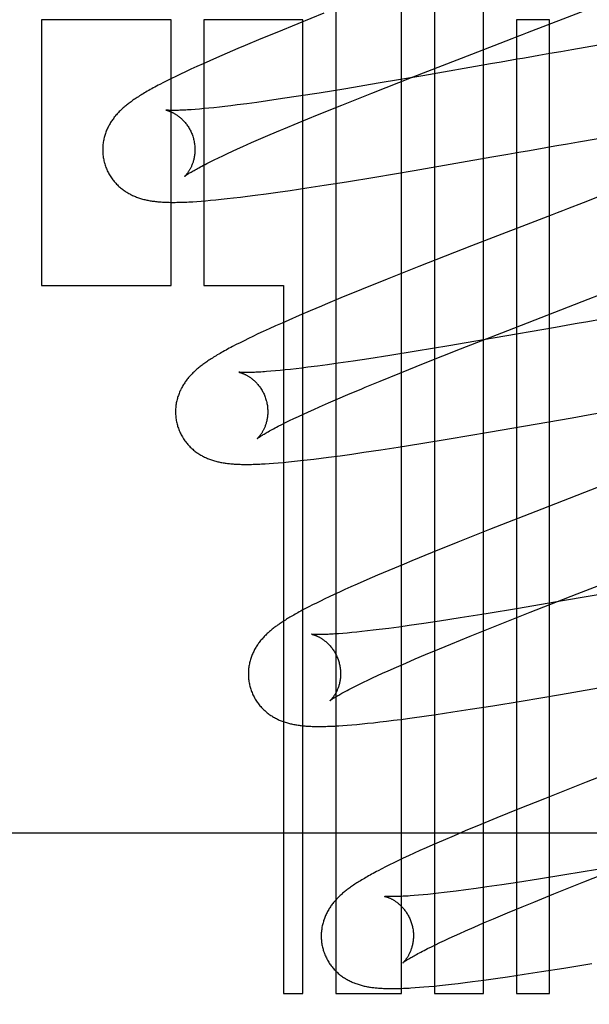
# Model space of a CAD drawing. Header units: inches. Extents: x 0 to 184, y 0 to 119.
# Tile 42 of 115: x 85.522 to 85.645, y 44.479 to 44.693. Entities that reach past the tile are written whole.
import ezdxf

# ---------------------------------------------------------------- set-up
doc = ezdxf.new("R2010")
doc.units = ezdxf.units.IN
doc.header["$LTSCALE"] = 10.121375
doc.header["$MEASUREMENT"] = 0
doc.linetypes.add('HIDDEN', pattern=[0.2, 0.1, -0.1])
doc.layers.add('DEFAULT_2', color=8, linetype='HIDDEN')

msp = doc.modelspace()

# ---------------------------------------------------------------- linework, layer by layer
at = {"layer": 'DEFAULT_2', "color": 8, "linetype": 'HIDDEN'}
for p, q in [((85.59028, 44.86593), (85.59028, 44.48181)), ((85.60456, 44.48181), (85.60456, 44.85067)), ((85.61171, 44.84105), (85.61171, 44.48181)), ((85.62231, 44.48181), (85.62231, 44.7876)), ((85.55457, 44.69286), (85.52646, 44.69286)), ((85.52646, 44.69286), (85.52646, 44.63526)), ((85.55457, 44.63526), (85.55457, 44.69286)), ((85.58314, 44.69286), (85.56171, 44.69286)), ((85.56171, 44.69286), (85.56171, 44.63526)), ((85.58773, 44.69425), (85.58203, 44.69197)), ((85.58314, 44.48181), (85.58314, 44.69286)), ((85.63659, 44.69286), (85.62945, 44.69286)), ((85.62945, 44.69286), (85.62945, 44.48181)), ((85.63659, 44.48181), (85.63659, 44.69286)), ((85.58203, 44.69197), (85.5775, 44.69012)), ((85.57402, 44.68869), (85.57068, 44.6873)), ((85.5775, 44.69012), (85.57402, 44.68869)), ((85.66156, 44.68982), (85.64143, 44.68634)), ((85.56906, 44.68661), (85.56671, 44.68561)), ((85.57068, 44.6873), (85.56906, 44.68661)), ((85.64143, 44.68634), (85.63906, 44.68593)), ((85.56445, 44.68462), (85.56297, 44.68397)), ((85.56671, 44.68561), (85.56445, 44.68462)), ((85.60708, 44.68048), (85.61975, 44.68541)), ((85.63669, 44.68551), (85.63433, 44.6851)), ((85.63906, 44.68593), (85.63669, 44.68551)), ((85.5589, 44.68213), (85.55772, 44.68158)), ((85.56017, 44.68271), (85.5589, 44.68213)), ((85.56153, 44.68333), (85.56017, 44.68271)), ((85.56297, 44.68397), (85.56153, 44.68333)), ((85.6238, 44.68326), (85.60913, 44.68071)), ((85.62612, 44.68366), (85.6238, 44.68326)), ((85.62845, 44.68407), (85.62612, 44.68366)), ((85.55467, 44.68012), (85.55379, 44.67967)), ((85.55562, 44.68058), (85.55467, 44.68012)), ((85.55663, 44.68107), (85.55562, 44.68058)), ((85.55772, 44.68158), (85.55663, 44.68107)), ((85.59813, 44.67696), (85.60708, 44.68048)), ((85.60913, 44.68071), (85.59951, 44.67907)), ((85.55295, 44.67925), (85.55217, 44.67884)), ((85.55379, 44.67967), (85.55295, 44.67925)), ((85.59244, 44.6779), (85.5867, 44.67697)), ((85.59951, 44.67907), (85.59244, 44.6779)), ((85.57875, 44.67575), (85.5755, 44.67528)), ((85.58218, 44.67627), (85.57875, 44.67575)), ((85.5867, 44.67697), (85.58218, 44.67627)), ((85.59158, 44.67435), (85.59813, 44.67696)), ((85.56074, 44.67349), (85.55981, 44.67341)), ((85.56173, 44.67358), (85.56074, 44.67349)), ((85.56278, 44.67368), (85.56173, 44.67358)), ((85.56388, 44.67379), (85.56278, 44.67368)), ((85.56505, 44.67392), (85.56388, 44.67379)), ((85.56627, 44.67406), (85.56505, 44.67392)), ((85.56755, 44.67421), (85.56627, 44.67406)), ((85.56888, 44.67438), (85.56755, 44.67421)), ((85.57097, 44.67465), (85.56888, 44.67438)), ((85.57318, 44.67495), (85.57097, 44.67465)), ((85.5755, 44.67528), (85.57318, 44.67495)), ((85.5863, 44.67222), (85.59158, 44.67435)), ((85.58216, 44.67052), (85.5863, 44.67222)), ((85.57904, 44.66922), (85.58216, 44.67052)), ((85.57203, 44.66622), (85.57401, 44.66708)), ((85.57401, 44.66708), (85.57609, 44.66797)), ((85.64291, 44.6664), (85.65824, 44.66906)), ((85.56899, 44.66486), (85.57017, 44.66539)), ((85.57017, 44.66539), (85.57203, 44.66622)), ((85.63818, 44.66557), (85.64054, 44.66598)), ((85.64054, 44.66598), (85.64291, 44.6664)), ((85.56393, 44.66249), (85.56483, 44.66292)), ((85.56483, 44.66292), (85.56578, 44.66338)), ((85.56578, 44.66338), (85.5668, 44.66385)), ((85.5668, 44.66385), (85.56787, 44.66435)), ((85.56787, 44.66435), (85.56899, 44.66486)), ((85.60726, 44.66019), (85.62414, 44.66311)), ((85.62414, 44.66311), (85.62762, 44.66372)), ((85.62762, 44.66372), (85.62995, 44.66413)), ((85.62995, 44.66413), (85.63229, 44.66454)), ((85.56231, 44.66168), (85.56309, 44.66207)), ((85.56309, 44.66207), (85.56393, 44.66249)), ((85.59263, 44.65776), (85.59874, 44.65876)), ((85.59874, 44.65876), (85.60726, 44.66019)), ((85.66066, 44.6597), (85.64389, 44.65319)), ((85.58038, 44.65587), (85.584, 44.65641)), ((85.584, 44.65641), (85.58776, 44.65699)), ((85.58776, 44.65699), (85.59263, 44.65776)), ((85.56674, 44.65408), (85.56813, 44.65424)), ((85.56813, 44.65424), (85.56962, 44.65441)), ((85.56962, 44.65441), (85.57118, 44.65461)), ((85.57118, 44.65461), (85.57278, 44.65481)), ((85.57278, 44.65481), (85.57523, 44.65514)), ((85.57523, 44.65514), (85.57776, 44.65549)), ((85.57776, 44.65549), (85.58038, 44.65587)), ((85.56016, 44.65348), (85.56109, 44.65355)), ((85.56109, 44.65355), (85.56208, 44.65362)), ((85.56208, 44.65362), (85.56313, 44.65372)), ((85.56313, 44.65372), (85.56425, 44.65382)), ((85.56425, 44.65382), (85.56545, 44.65394)), ((85.56545, 44.65394), (85.56674, 44.65408)), ((85.61972, 44.64383), (85.60832, 44.63936)), ((85.60832, 44.63936), (85.60146, 44.63663)), ((85.52646, 44.63526), (85.55457, 44.63526)), ((85.56171, 44.63526), (85.57899, 44.63526)), ((85.57899, 44.63526), (85.57899, 44.48181)), ((85.60146, 44.63663), (85.59585, 44.63438)), ((85.59585, 44.63438), (85.5914, 44.63256)), ((85.5914, 44.63256), (85.58799, 44.63114)), ((85.6276, 44.62554), (85.645, 44.63228)), ((85.58237, 44.62876), (85.58012, 44.62778)), ((85.58472, 44.62977), (85.58237, 44.62876)), ((85.57721, 44.62649), (85.57584, 44.62587)), ((85.57865, 44.62713), (85.57721, 44.62649)), ((85.58012, 44.62778), (85.57865, 44.62713)), ((85.64142, 44.62679), (85.63794, 44.62618)), ((85.57341, 44.62475), (85.57234, 44.62424)), ((85.57457, 44.62529), (85.57341, 44.62475)), ((85.57584, 44.62587), (85.57457, 44.62529)), ((85.61735, 44.62152), (85.6276, 44.62554)), ((85.63794, 44.62618), (85.6244, 44.62383)), ((85.56871, 44.62244), (85.56793, 44.62204)), ((85.56953, 44.62286), (85.56871, 44.62244)), ((85.5704, 44.6233), (85.56953, 44.62286)), ((85.57134, 44.62375), (85.5704, 44.6233)), ((85.57234, 44.62424), (85.57134, 44.62375)), ((85.6244, 44.62383), (85.61478, 44.62219)), ((85.60199, 44.6201), (85.59748, 44.6194)), ((85.60771, 44.62102), (85.60199, 44.6201)), ((85.61478, 44.62219), (85.60771, 44.62102)), ((85.60964, 44.61847), (85.61735, 44.62152)), ((85.58852, 44.6181), (85.58633, 44.6178)), ((85.59083, 44.61842), (85.58852, 44.6181)), ((85.59406, 44.61889), (85.59083, 44.61842)), ((85.59748, 44.6194), (85.59406, 44.61889)), ((85.6042, 44.61628), (85.60964, 44.61847)), ((85.57719, 44.61676), (85.57621, 44.61667)), ((85.57822, 44.61685), (85.57719, 44.61676)), ((85.57931, 44.61696), (85.57822, 44.61685)), ((85.58046, 44.61709), (85.57931, 44.61696)), ((85.58167, 44.61722), (85.58046, 44.61709)), ((85.58293, 44.61737), (85.58167, 44.61722)), ((85.58425, 44.61754), (85.58293, 44.61737)), ((85.58633, 44.6178), (85.58425, 44.61754)), ((85.59993, 44.61454), (85.6042, 44.61628)), ((85.59669, 44.6132), (85.59993, 44.61454)), ((85.59074, 44.61069), (85.59288, 44.61161)), ((85.58678, 44.60896), (85.5887, 44.60981)), ((85.5887, 44.60981), (85.59074, 44.61069)), ((85.58223, 44.6069), (85.58328, 44.60739)), ((85.58328, 44.60739), (85.58439, 44.60789)), ((85.58439, 44.60789), (85.58556, 44.60842)), ((85.58556, 44.60842), (85.58678, 44.60896)), ((85.57859, 44.60513), (85.57941, 44.60554)), ((85.57941, 44.60554), (85.58029, 44.60597)), ((85.58029, 44.60597), (85.58123, 44.60642)), ((85.58123, 44.60642), (85.58223, 44.6069)), ((85.62341, 44.60346), (85.64153, 44.6066)), ((85.64153, 44.6066), (85.64503, 44.60721)), ((85.57783, 44.60475), (85.57859, 44.60513)), ((85.61485, 44.60202), (85.62341, 44.60346)), ((85.6038, 44.60024), (85.60871, 44.60102)), ((85.60871, 44.60102), (85.61485, 44.60202)), ((85.59376, 44.59873), (85.59639, 44.59911)), ((85.59639, 44.59911), (85.60002, 44.59965)), ((85.60002, 44.59965), (85.6038, 44.60024)), ((85.57587, 44.59668), (85.5768, 44.59675)), ((85.5768, 44.59675), (85.57781, 44.59683)), ((85.57781, 44.59683), (85.57889, 44.59692)), ((85.57889, 44.59692), (85.58006, 44.59703)), ((85.58006, 44.59703), (85.58131, 44.59716)), ((85.58131, 44.59716), (85.58265, 44.5973)), ((85.58265, 44.5973), (85.58406, 44.59746)), ((85.58406, 44.59746), (85.58555, 44.59764)), ((85.58555, 44.59764), (85.58711, 44.59783)), ((85.58711, 44.59783), (85.58872, 44.59804)), ((85.58872, 44.59804), (85.59121, 44.59837)), ((85.59121, 44.59837), (85.59376, 44.59873)), ((85.63493, 44.58681), (85.6236, 44.58237)), ((85.6236, 44.58237), (85.61677, 44.57965)), ((85.61677, 44.57965), (85.6112, 44.57741)), ((85.6112, 44.57741), (85.60678, 44.5756)), ((85.60678, 44.5756), (85.60508, 44.57489)), ((85.60176, 44.5735), (85.59935, 44.57248)), ((85.60508, 44.57489), (85.60176, 44.5735)), ((85.59705, 44.57149), (85.59489, 44.57054)), ((85.59935, 44.57248), (85.59705, 44.57149)), ((85.59226, 44.56937), (85.59106, 44.56882)), ((85.59354, 44.56994), (85.59226, 44.56937)), ((85.59489, 44.57054), (85.59354, 44.56994)), ((85.65398, 44.56943), (85.63946, 44.56691)), ((85.58696, 44.56688), (85.58609, 44.56645)), ((85.58789, 44.56733), (85.58696, 44.56688)), ((85.58888, 44.5678), (85.58789, 44.56733)), ((85.58994, 44.5683), (85.58888, 44.5678)), ((85.59106, 44.56882), (85.58994, 44.5683)), ((85.63946, 44.56691), (85.62992, 44.56529)), ((85.63245, 44.56446), (85.64261, 44.56844)), ((85.58373, 44.56525), (85.58303, 44.56488)), ((85.58447, 44.56564), (85.58373, 44.56525)), ((85.58526, 44.56604), (85.58447, 44.56564)), ((85.58609, 44.56645), (85.58526, 44.56604)), ((85.62992, 44.56529), (85.62291, 44.56413)), ((85.61278, 44.56253), (85.6094, 44.56203)), ((85.61724, 44.56323), (85.61278, 44.56253)), ((85.62291, 44.56413), (85.61724, 44.56323)), ((85.62481, 44.56143), (85.63245, 44.56446)), ((85.59716, 44.5604), (85.59597, 44.56027)), ((85.59841, 44.56054), (85.59716, 44.5604)), ((85.59971, 44.5607), (85.59841, 44.56054)), ((85.60176, 44.56096), (85.59971, 44.5607)), ((85.60393, 44.56125), (85.60176, 44.56096)), ((85.6062, 44.56157), (85.60393, 44.56125)), ((85.6094, 44.56203), (85.6062, 44.56157)), ((85.61943, 44.55927), (85.62481, 44.56143)), ((85.59275, 44.55994), (85.5918, 44.55986)), ((85.59377, 44.56004), (85.59275, 44.55994)), ((85.59484, 44.56015), (85.59377, 44.56004)), ((85.59597, 44.56027), (85.59484, 44.56015)), ((85.6152, 44.55754), (85.61943, 44.55927)), ((85.60972, 44.55526), (85.61279, 44.55654)), ((85.61279, 44.55654), (85.6152, 44.55754)), ((85.60545, 44.55343), (85.60753, 44.55433)), ((85.60753, 44.55433), (85.60972, 44.55526)), ((85.60162, 44.55175), (85.60348, 44.55258)), ((85.60348, 44.55258), (85.60545, 44.55343)), ((85.59631, 44.54929), (85.59726, 44.54975)), ((85.59726, 44.54975), (85.59827, 44.55022)), ((85.59827, 44.55022), (85.59933, 44.55071)), ((85.59933, 44.55071), (85.60045, 44.55122)), ((85.60045, 44.55122), (85.60162, 44.55175)), ((85.639, 44.54664), (85.65701, 44.54975)), ((85.59381, 44.54805), (85.59458, 44.54845)), ((85.59458, 44.54845), (85.59542, 44.54886)), ((85.59542, 44.54886), (85.59631, 44.54929)), ((85.63046, 44.5452), (85.639, 44.54664)), ((85.61568, 44.54284), (85.61945, 44.54343)), ((85.61945, 44.54343), (85.62434, 44.5442)), ((85.62434, 44.5442), (85.63046, 44.5452)), ((85.60281, 44.54103), (85.6044, 44.54124)), ((85.6044, 44.54124), (85.60688, 44.54157)), ((85.60688, 44.54157), (85.60944, 44.54192)), ((85.60944, 44.54192), (85.61206, 44.5423)), ((85.61206, 44.5423), (85.61568, 44.54284)), ((85.59183, 44.5399), (85.59277, 44.53997)), ((85.59277, 44.53997), (85.59378, 44.54005)), ((85.59378, 44.54005), (85.59484, 44.54015)), ((85.59484, 44.54015), (85.59598, 44.54025)), ((85.59598, 44.54025), (85.59719, 44.54038)), ((85.59719, 44.54038), (85.59848, 44.54052)), ((85.59848, 44.54052), (85.59985, 44.54067)), ((85.59985, 44.54067), (85.60129, 44.54084)), ((85.60129, 44.54084), (85.60281, 44.54103)), ((85.66392, 44.53514), (85.64459, 44.52762)), ((85.64459, 44.52762), (85.63553, 44.52405)), ((85.63553, 44.52405), (85.6298, 44.52175)), ((85.62523, 44.5199), (85.62173, 44.51846)), ((85.6298, 44.52175), (85.62523, 44.5199)), ((85.62173, 44.51846), (85.61837, 44.51705)), ((85.80079, 44.51661), (85.30079, 44.51661)), ((85.61594, 44.51603), (85.6136, 44.51502)), ((85.61837, 44.51705), (85.61594, 44.51603)), ((85.60989, 44.5134), (85.60853, 44.51279)), ((85.61133, 44.51404), (85.60989, 44.5134)), ((85.6136, 44.51502), (85.61133, 44.51404)), ((85.60604, 44.51165), (85.60491, 44.51113)), ((85.60725, 44.51221), (85.60604, 44.51165)), ((85.60853, 44.51279), (85.60725, 44.51221)), ((85.60106, 44.50925), (85.60024, 44.50884)), ((85.60194, 44.50969), (85.60106, 44.50925)), ((85.60287, 44.51015), (85.60194, 44.50969)), ((85.60386, 44.51062), (85.60287, 44.51015)), ((85.60491, 44.51113), (85.60386, 44.51062)), ((85.64404, 44.50601), (85.65293, 44.50951)), ((85.60024, 44.50884), (85.59947, 44.50843)), ((85.63997, 44.50755), (85.63423, 44.50662)), ((85.64705, 44.50872), (85.63997, 44.50755)), ((85.62302, 44.50492), (85.6207, 44.5046)), ((85.62628, 44.5054), (85.62302, 44.50492)), ((85.62971, 44.50592), (85.62628, 44.5054)), ((85.63423, 44.50662), (85.62971, 44.50592)), ((85.63756, 44.50342), (85.64404, 44.50601)), ((85.60821, 44.50312), (85.60728, 44.50305)), ((85.6092, 44.50321), (85.60821, 44.50312)), ((85.61026, 44.50332), (85.6092, 44.50321)), ((85.61137, 44.50343), (85.61026, 44.50332)), ((85.61254, 44.50356), (85.61137, 44.50343)), ((85.61377, 44.5037), (85.61254, 44.50356)), ((85.61505, 44.50386), (85.61377, 44.5037)), ((85.61638, 44.50402), (85.61505, 44.50386)), ((85.61848, 44.5043), (85.61638, 44.50402)), ((85.6207, 44.5046), (85.61848, 44.5043)), ((85.6332, 44.50165), (85.63756, 44.50342)), ((85.6275, 44.4993), (85.63069, 44.50062)), ((85.63069, 44.50062), (85.6332, 44.50165)), ((85.62448, 44.49803), (85.6275, 44.4993)), ((85.62031, 44.49624), (85.62234, 44.49712)), ((85.62234, 44.49712), (85.62448, 44.49803)), ((85.61489, 44.49382), (85.616, 44.49432)), ((85.616, 44.49432), (85.61717, 44.49485)), ((85.61717, 44.49485), (85.61839, 44.49539)), ((85.61839, 44.49539), (85.62031, 44.49624)), ((85.61102, 44.49197), (85.6119, 44.49241)), ((85.6119, 44.49241), (85.61284, 44.49286)), ((85.61284, 44.49286), (85.61384, 44.49333)), ((85.61384, 44.49333), (85.61489, 44.49382)), ((85.60944, 44.49118), (85.6102, 44.49157)), ((85.6102, 44.49157), (85.61102, 44.49197)), ((85.63972, 44.48734), (85.6458, 44.48834)), ((85.62751, 44.48546), (85.63111, 44.486)), ((85.63111, 44.486), (85.63485, 44.48657)), ((85.63485, 44.48657), (85.63972, 44.48734)), ((85.61158, 44.48345), (85.61278, 44.48357)), ((85.61278, 44.48357), (85.61405, 44.4837)), ((85.61405, 44.4837), (85.61539, 44.48385)), ((85.61539, 44.48385), (85.61682, 44.48402)), ((85.61682, 44.48402), (85.61834, 44.48421)), ((85.61834, 44.48421), (85.61992, 44.48441)), ((85.61992, 44.48441), (85.62238, 44.48474)), ((85.62238, 44.48474), (85.6249, 44.48509)), ((85.6249, 44.48509), (85.62751, 44.48546)), ((85.57899, 44.48181), (85.58314, 44.48181)), ((85.59028, 44.48181), (85.60456, 44.48181)), ((85.60748, 44.4831), (85.60842, 44.48317)), ((85.60842, 44.48317), (85.60941, 44.48325)), ((85.60941, 44.48325), (85.61046, 44.48334)), ((85.61046, 44.48334), (85.61158, 44.48345)), ((85.61171, 44.48181), (85.62231, 44.48181)), ((85.62945, 44.48181), (85.63659, 44.48181))]:
    msp.add_line(p, q, dxfattribs=at)
for points in [[(85.61975, 44.68541), (85.62852, 44.6888), (85.62962, 44.68923), (85.63073, 44.68966), (85.63185, 44.69009), (85.65757, 44.70008)], [(85.63433, 44.6851), (85.63315, 44.68489), (85.63197, 44.68469), (85.6308, 44.68448), (85.62962, 44.68428), (85.62845, 44.68407)], [(85.55217, 44.67884), (85.55179, 44.67865), (85.55142, 44.67845), (85.55107, 44.67826), (85.55072, 44.67807), (85.55038, 44.67788), (85.55006, 44.6777), (85.54974, 44.67752), (85.54943, 44.67734), (85.54912, 44.67717), (85.54883, 44.67699), (85.54855, 44.67682), (85.54827, 44.67666), (85.548, 44.67649), (85.54774, 44.67633), (85.54749, 44.67617), (85.54724, 44.67601), (85.547, 44.67585), (85.54677, 44.67569), (85.54654, 44.67554), (85.54632, 44.67539), (85.54611, 44.67524), (85.5459, 44.67509), (85.5457, 44.67494), (85.5455, 44.67479), (85.54531, 44.67464), (85.54512, 44.6745), (85.54493, 44.67435), (85.54475, 44.6742), (85.54456, 44.67405), (85.54439, 44.67389), (85.54421, 44.67374), (85.54404, 44.67358), (85.54386, 44.67342), (85.54369, 44.67326), (85.54353, 44.6731), (85.54336, 44.67294), (85.5432, 44.67277), (85.54304, 44.6726), (85.54288, 44.67243), (85.54273, 44.67225), (85.54257, 44.67207), (85.54243, 44.67189), (85.54228, 44.67171), (85.54214, 44.67153), (85.542, 44.67134), (85.54187, 44.67115), (85.54174, 44.67096), (85.54161, 44.67077), (85.54148, 44.67057), (85.54136, 44.67037), (85.54124, 44.67017), (85.54113, 44.66996), (85.54102, 44.66976), (85.54091, 44.66954), (85.54081, 44.66933), (85.54071, 44.66912), (85.54062, 44.6689), (85.54053, 44.66868), (85.54044, 44.66846), (85.54036, 44.66823), (85.54029, 44.66801), (85.54022, 44.66778), (85.54015, 44.66754), (85.54009, 44.66731), (85.54003, 44.66707), (85.53998, 44.66683), (85.53993, 44.66659), (85.53989, 44.66634), (85.53985, 44.66609), (85.53982, 44.66584), (85.5398, 44.66559), (85.53978, 44.66534), (85.53977, 44.66509), (85.53976, 44.66483), (85.53976, 44.66457), (85.53976, 44.66432), (85.53977, 44.66406), (85.53979, 44.6638), (85.53982, 44.66355), (85.53985, 44.66329), (85.53988, 44.66303), (85.53992, 44.66278), (85.53997, 44.66252), (85.54003, 44.66227), (85.54009, 44.66202), (85.54015, 44.66181)], [(85.55347, 44.67326), (85.55346, 44.67326), (85.55347, 44.67326), (85.55348, 44.67326), (85.55351, 44.67325), (85.55354, 44.67325), (85.55357, 44.67324), (85.55362, 44.67323), (85.55366, 44.67322), (85.55372, 44.6732), (85.55378, 44.67319), (85.55384, 44.67317), (85.55391, 44.67315), (85.55398, 44.67312), (85.55406, 44.6731), (85.55415, 44.67307), (85.55423, 44.67304), (85.55432, 44.673), (85.55442, 44.67296), (85.55451, 44.67292), (85.55461, 44.67288), (85.55472, 44.67283), (85.55482, 44.67278), (85.55493, 44.67273), (85.55504, 44.67267), (85.55515, 44.67261), (85.55527, 44.67255), (85.55539, 44.67248), (85.55551, 44.67241), (85.55563, 44.67233), (85.55576, 44.67225), (85.55589, 44.67216), (85.55601, 44.67207), (85.55615, 44.67198), (85.55628, 44.67188), (85.55641, 44.67177), (85.55655, 44.67166), (85.55668, 44.67154), (85.55682, 44.67142), (85.55695, 44.67129), (85.55709, 44.67116), (85.55723, 44.67102), (85.55736, 44.67087), (85.5575, 44.67072), (85.55763, 44.67056), (85.55777, 44.6704), (85.5579, 44.67023), (85.55803, 44.67006), (85.55815, 44.66988), (85.55828, 44.66969), (85.5584, 44.6695), (85.55851, 44.6693), (85.55863, 44.6691), (85.55874, 44.6689), (85.55884, 44.66869), (85.55894, 44.66848), (85.55903, 44.66826), (85.55912, 44.66804), (85.55921, 44.66782), (85.55928, 44.66759), (85.55936, 44.66736), (85.55941, 44.66716)], [(85.55981, 44.67341), (85.55894, 44.67335), (85.55853, 44.67332), (85.55814, 44.6733), (85.55777, 44.67327), (85.55742, 44.67326), (85.55709, 44.67324), (85.55678, 44.67323), (85.55648, 44.67322), (85.55621, 44.67321), (85.55595, 44.6732), (85.5557, 44.67319), (85.55547, 44.67319), (85.55525, 44.67319), (85.55505, 44.67319), (85.55486, 44.67319), (85.55468, 44.67319), (85.55451, 44.6732), (85.55436, 44.6732), (85.55423, 44.67321), (85.5541, 44.67321), (85.55399, 44.67322), (85.55389, 44.67322), (85.5538, 44.67323), (85.55372, 44.67323), (85.55365, 44.67324), (85.5536, 44.67325), (85.55355, 44.67325), (85.55351, 44.67326), (85.55349, 44.67326), (85.55347, 44.67326), (85.55347, 44.67326)], [(85.57609, 44.66797), (85.57829, 44.6689), (85.57904, 44.66922)], [(85.55941, 44.66716), (85.55947, 44.66697), (85.55952, 44.66673), (85.55957, 44.6665), (85.55962, 44.66626), (85.55965, 44.66603), (85.55968, 44.6658), (85.55971, 44.66556), (85.55973, 44.66533), (85.55974, 44.6651), (85.55975, 44.66487), (85.55975, 44.66465), (85.55975, 44.66442), (85.55974, 44.6642), (85.55972, 44.66398), (85.5597, 44.66376), (85.55968, 44.66355), (85.55965, 44.66334), (85.55961, 44.66314), (85.55957, 44.66294), (85.55953, 44.66274), (85.55949, 44.66255), (85.55944, 44.66236), (85.55939, 44.66219), (85.55934, 44.66201), (85.55928, 44.66184), (85.55922, 44.66168), (85.55916, 44.66152), (85.5591, 44.66136), (85.55904, 44.66121), (85.55898, 44.66107), (85.55891, 44.66093), (85.55885, 44.66079), (85.55878, 44.66067), (85.55872, 44.66054), (85.55865, 44.66042), (85.55858, 44.66031), (85.55852, 44.6602), (85.55845, 44.66009), (85.55839, 44.65999), (85.55832, 44.65989), (85.55826, 44.6598), (85.5582, 44.65971), (85.55813, 44.65962), (85.55807, 44.65954), (85.55801, 44.65947), (85.55796, 44.65939), (85.5579, 44.65933), (85.55785, 44.65926), (85.5578, 44.6592), (85.55775, 44.65915), (85.5577, 44.6591), (85.55766, 44.65905), (85.55762, 44.65901), (85.55758, 44.65898), (85.55755, 44.65895), (85.55752, 44.65892), (85.5575, 44.6589), (85.55748, 44.65888), (85.55747, 44.65887), (85.55747, 44.65887)], [(85.63229, 44.66454), (85.63347, 44.66474), (85.63464, 44.66495), (85.63582, 44.66515), (85.637, 44.66536), (85.63818, 44.66557)], [(85.54015, 44.66181), (85.54021, 44.66159), (85.54028, 44.66135), (85.54037, 44.6611), (85.54046, 44.66086), (85.54055, 44.66062), (85.54066, 44.66038), (85.54076, 44.66014), (85.54087, 44.65991), (85.54099, 44.65968), (85.54112, 44.65945), (85.54124, 44.65923), (85.54138, 44.65901), (85.54151, 44.6588), (85.54166, 44.65859), (85.5418, 44.65838), (85.54195, 44.65818), (85.54211, 44.65798), (85.54227, 44.65779), (85.54243, 44.6576), (85.5426, 44.65742), (85.54276, 44.65724), (85.54294, 44.65706), (85.54311, 44.65689), (85.54329, 44.65673), (85.54347, 44.65657), (85.54365, 44.65641), (85.54384, 44.65626), (85.54402, 44.65612), (85.54421, 44.65597), (85.5444, 44.65584), (85.5446, 44.6557), (85.5448, 44.65557), (85.545, 44.65545), (85.5452, 44.65532), (85.54541, 44.65521), (85.54561, 44.65509), (85.54582, 44.65499), (85.54603, 44.65488), (85.54624, 44.65478), (85.54645, 44.65469), (85.54666, 44.6546), (85.54687, 44.65451), (85.54709, 44.65442), (85.54731, 44.65434), (85.54753, 44.65427), (85.54775, 44.65419), (85.54797, 44.65412), (85.5482, 44.65406), (85.54842, 44.65399), (85.54865, 44.65393), (85.54887, 44.65388), (85.5491, 44.65382), (85.54933, 44.65377), (85.54956, 44.65373), (85.54979, 44.65368), (85.55002, 44.65364), (85.55026, 44.6536), (85.55049, 44.65357), (85.55073, 44.65353), (85.55097, 44.6535), (85.55121, 44.65347), (85.55146, 44.65345), (85.5517, 44.65342), (85.55196, 44.6534), (85.55221, 44.65338), (85.55247, 44.65336), (85.55274, 44.65334), (85.55302, 44.65333), (85.5533, 44.65332), (85.55358, 44.6533), (85.55388, 44.6533), (85.55418, 44.65329), (85.55449, 44.65328), (85.5548, 44.65328), (85.55513, 44.65328), (85.55546, 44.65328), (85.5558, 44.65329), (85.55615, 44.65329), (85.55651, 44.6533), (85.55687, 44.65331), (85.55725, 44.65332), (85.55763, 44.65334), (85.55803, 44.65335), (85.55843, 44.65337), (85.55885, 44.6534), (85.55927, 44.65342), (85.56016, 44.65348)], [(85.55747, 44.65887), (85.55746, 44.65887), (85.55747, 44.65887), (85.55748, 44.65888), (85.5575, 44.6589), (85.55753, 44.65892), (85.55757, 44.65895), (85.55761, 44.65898), (85.55767, 44.65902), (85.55773, 44.65906), (85.5578, 44.65912), (85.55788, 44.65917), (85.55797, 44.65923), (85.55808, 44.6593), (85.55819, 44.65938), (85.55831, 44.65946), (85.55845, 44.65954), (85.5586, 44.65964), (85.55876, 44.65973), (85.55894, 44.65984), (85.55913, 44.65996), (85.55934, 44.66008), (85.55957, 44.66021), (85.55981, 44.66034), (85.56006, 44.66049), (85.56034, 44.66064), (85.56062, 44.66079), (85.56093, 44.66096), (85.56125, 44.66113), (85.56159, 44.66131), (85.56194, 44.66149), (85.56231, 44.66168)], [(85.64389, 44.65319), (85.64054, 44.65189), (85.63942, 44.65146), (85.63831, 44.65103), (85.63719, 44.6506), (85.61972, 44.64383)], [(85.645, 44.63228), (85.64723, 44.63314), (85.65735, 44.63705)], [(85.58799, 44.63114), (85.58716, 44.63079), (85.58472, 44.62977)], [(85.64493, 44.6274), (85.64259, 44.62699), (85.64142, 44.62679)], [(85.64847, 44.62802), (85.64611, 44.62761), (85.64493, 44.6274)], [(85.56793, 44.62204), (85.56755, 44.62184), (85.56719, 44.62165), (85.56684, 44.62146), (85.56649, 44.62127), (85.56616, 44.62108), (85.56583, 44.6209), (85.56551, 44.62072), (85.56521, 44.62054), (85.56491, 44.62037), (85.56461, 44.6202), (85.56433, 44.62003), (85.56406, 44.61986), (85.56379, 44.6197), (85.56353, 44.61954), (85.56328, 44.61937), (85.56303, 44.61922), (85.56279, 44.61906), (85.56256, 44.61891), (85.56234, 44.61875), (85.56212, 44.6186), (85.56191, 44.61845), (85.5617, 44.6183), (85.5615, 44.61816), (85.5613, 44.61801), (85.56111, 44.61786), (85.56092, 44.61771), (85.56073, 44.61756), (85.56054, 44.61741), (85.56036, 44.61726), (85.56018, 44.61711), (85.56001, 44.61695), (85.55983, 44.6168), (85.55966, 44.61664), (85.55949, 44.61648), (85.55932, 44.61632), (85.55916, 44.61615), (85.559, 44.61598), (85.55884, 44.61581), (85.55868, 44.61564), (85.55852, 44.61546), (85.55837, 44.61529), (85.55822, 44.61511), (85.55808, 44.61493), (85.55793, 44.61474), (85.5578, 44.61456), (85.55766, 44.61437), (85.55753, 44.61418), (85.5574, 44.61398), (85.55728, 44.61379), (85.55716, 44.61359), (85.55704, 44.61338), (85.55692, 44.61318), (85.55681, 44.61297), (85.5567, 44.61276), (85.5566, 44.61254), (85.5565, 44.61233), (85.55641, 44.61211), (85.55632, 44.61189), (85.55624, 44.61167), (85.55616, 44.61145), (85.55608, 44.61122), (85.55601, 44.61099), (85.55594, 44.61076), (85.55588, 44.61052), (85.55582, 44.61028), (85.55577, 44.61004), (85.55572, 44.6098), (85.55568, 44.60955), (85.55564, 44.6093), (85.55561, 44.60905), (85.55559, 44.6088), (85.55557, 44.60855), (85.55556, 44.6083), (85.55555, 44.60804), (85.55555, 44.60779), (85.55555, 44.60753), (85.55556, 44.60727), (85.55558, 44.60701), (85.55561, 44.60676), (85.55564, 44.6065), (85.55567, 44.60624), (85.55571, 44.60599), (85.55576, 44.60573), (85.55582, 44.60548), (85.55588, 44.60523), (85.55594, 44.60501)], [(85.56926, 44.61647), (85.56925, 44.61647), (85.56925, 44.61647), (85.56926, 44.61647), (85.56927, 44.61647), (85.56929, 44.61646), (85.56932, 44.61646), (85.56936, 44.61645), (85.5694, 44.61644), (85.56945, 44.61643), (85.5695, 44.61642), (85.56956, 44.6164), (85.56962, 44.61638), (85.56969, 44.61636), (85.56976, 44.61634), (85.56984, 44.61631), (85.56992, 44.61628), (85.57001, 44.61625), (85.5701, 44.61622), (85.57019, 44.61618), (85.57029, 44.61614), (85.57039, 44.6161), (85.57049, 44.61605), (85.5706, 44.616), (85.57071, 44.61595), (85.57082, 44.61589), (85.57093, 44.61583), (85.57105, 44.61577), (85.57117, 44.6157), (85.57129, 44.61563), (85.57141, 44.61555), (85.57154, 44.61547), (85.57166, 44.61538), (85.57179, 44.61529), (85.57192, 44.61519), (85.57206, 44.61509), (85.57219, 44.61499), (85.57232, 44.61488), (85.57246, 44.61476), (85.5726, 44.61464), (85.57273, 44.61451), (85.57287, 44.61438), (85.57301, 44.61424), (85.57314, 44.61409), (85.57328, 44.61394), (85.57342, 44.61378), (85.57355, 44.61362), (85.57368, 44.61345), (85.57381, 44.61327), (85.57394, 44.61309), (85.57406, 44.61291), (85.57418, 44.61272), (85.5743, 44.61252), (85.57441, 44.61232), (85.57452, 44.61211), (85.57463, 44.61191), (85.57473, 44.61169), (85.57482, 44.61147), (85.57491, 44.61125), (85.575, 44.61103), (85.57507, 44.6108), (85.57515, 44.61057), (85.57521, 44.61037)], [(85.57621, 44.61667), (85.5753, 44.6166), (85.57486, 44.61657), (85.57445, 44.61654), (85.57405, 44.61651), (85.57368, 44.61649), (85.57332, 44.61647), (85.57299, 44.61645), (85.57267, 44.61644), (85.57237, 44.61643), (85.57209, 44.61642), (85.57182, 44.61641), (85.57157, 44.6164), (85.57133, 44.6164), (85.57111, 44.6164), (85.5709, 44.6164), (85.57071, 44.6164), (85.57052, 44.6164), (85.57035, 44.6164), (85.5702, 44.61641), (85.57006, 44.61641), (85.56993, 44.61642), (85.56981, 44.61642), (85.5697, 44.61643), (85.56961, 44.61644), (85.56953, 44.61644), (85.56946, 44.61645), (85.5694, 44.61645), (85.56935, 44.61646), (85.56931, 44.61646), (85.56928, 44.61647), (85.56926, 44.61647), (85.56926, 44.61647)], [(85.59288, 44.61161), (85.5959, 44.61288), (85.59669, 44.6132)], [(85.57521, 44.61037), (85.57526, 44.61017), (85.57531, 44.60994), (85.57536, 44.6097), (85.57541, 44.60947), (85.57545, 44.60923), (85.57548, 44.609), (85.5755, 44.60877), (85.57552, 44.60853), (85.57553, 44.6083), (85.57554, 44.60807), (85.57554, 44.60784), (85.57554, 44.60762), (85.57553, 44.60739), (85.57551, 44.60717), (85.57549, 44.60696), (85.57546, 44.60674), (85.57543, 44.60653), (85.5754, 44.60633), (85.57536, 44.60613), (85.57532, 44.60593), (85.57527, 44.60574), (85.57523, 44.60556), (85.57517, 44.60538), (85.57512, 44.6052), (85.57507, 44.60503), (85.57501, 44.60487), (85.57495, 44.60471), (85.57489, 44.60455), (85.57482, 44.6044), (85.57476, 44.60426), (85.57469, 44.60412), (85.57463, 44.60398), (85.57456, 44.60386), (85.5745, 44.60373), (85.57443, 44.60361), (85.57436, 44.6035), (85.5743, 44.60339), (85.57423, 44.60328), (85.57417, 44.60318), (85.5741, 44.60308), (85.57404, 44.60299), (85.57398, 44.6029), (85.57391, 44.60282), (85.57385, 44.60274), (85.57379, 44.60266), (85.57374, 44.60259), (85.57368, 44.60252), (85.57363, 44.60246), (85.57357, 44.6024), (85.57353, 44.60235), (85.57348, 44.6023), (85.57344, 44.60225), (85.5734, 44.60221), (85.57337, 44.60218), (85.57333, 44.60215), (85.57331, 44.60212), (85.57329, 44.6021), (85.57327, 44.60209), (85.57326, 44.60208), (85.57326, 44.60208)], [(85.64503, 44.60721), (85.6462, 44.60742), (85.64855, 44.60783)], [(85.55594, 44.60501), (85.556, 44.6048), (85.55608, 44.60455), (85.55616, 44.60431), (85.55625, 44.60406), (85.55635, 44.60382), (85.55645, 44.60358), (85.55656, 44.60335), (85.55667, 44.60311), (85.55679, 44.60288), (85.55691, 44.60266), (85.55704, 44.60243), (85.55717, 44.60221), (85.55731, 44.602), (85.55745, 44.60179), (85.5576, 44.60158), (85.55775, 44.60138), (85.55791, 44.60118), (85.55807, 44.60099), (85.55823, 44.6008), (85.5584, 44.60061), (85.55857, 44.60043), (85.55874, 44.60026), (85.55892, 44.60009), (85.55909, 44.59992), (85.55927, 44.59976), (85.55946, 44.59961), (85.55964, 44.59946), (85.55983, 44.59931), (85.56002, 44.59917), (85.56021, 44.59903), (85.56041, 44.5989), (85.56061, 44.59877), (85.56081, 44.59864), (85.56101, 44.59852), (85.56122, 44.5984), (85.56143, 44.59829), (85.56164, 44.59818), (85.56184, 44.59808), (85.56205, 44.59798), (85.56227, 44.59788), (85.56248, 44.59779), (85.56269, 44.59771), (85.56291, 44.59762), (85.56313, 44.59754), (85.56335, 44.59746), (85.56357, 44.59739), (85.5638, 44.59732), (85.56402, 44.59725), (85.56425, 44.59719), (85.56448, 44.59713), (85.5647, 44.59708), (85.56493, 44.59702), (85.56516, 44.59697), (85.56539, 44.59693), (85.56562, 44.59688), (85.56585, 44.59684), (85.56609, 44.59681), (85.56632, 44.59677), (85.56656, 44.59674), (85.56679, 44.59671), (85.56703, 44.59668), (85.56727, 44.59665), (85.56752, 44.59663), (85.56776, 44.59661), (85.56801, 44.59659), (85.56826, 44.59657), (85.56852, 44.59655), (85.56878, 44.59654), (85.56904, 44.59653), (85.56931, 44.59652), (85.56959, 44.59651), (85.56987, 44.5965), (85.57015, 44.59649), (85.57045, 44.59649), (85.57075, 44.59649), (85.57105, 44.59649), (85.57136, 44.59649), (85.57168, 44.5965), (85.57201, 44.5965), (85.57235, 44.59651), (85.5727, 44.59652), (85.57305, 44.59653), (85.57342, 44.59655), (85.57379, 44.59656), (85.57418, 44.59658), (85.57458, 44.5966), (85.575, 44.59663), (85.57587, 44.59668)], [(85.57325, 44.60208), (85.57326, 44.60208), (85.57326, 44.60208), (85.57328, 44.6021), (85.5733, 44.60211), (85.57334, 44.60214), (85.57338, 44.60217), (85.57343, 44.60221), (85.57349, 44.60225), (85.57356, 44.6023), (85.57364, 44.60236), (85.57373, 44.60242), (85.57383, 44.60249), (85.57395, 44.60257), (85.57408, 44.60265), (85.57423, 44.60274), (85.57438, 44.60284), (85.57456, 44.60295), (85.57475, 44.60306), (85.57495, 44.60318), (85.57517, 44.60331), (85.5754, 44.60344), (85.57565, 44.60358), (85.57592, 44.60373), (85.57619, 44.60388), (85.57649, 44.60404), (85.5768, 44.60421), (85.57713, 44.60438), (85.57747, 44.60456), (85.57783, 44.60475)], [(85.65567, 44.59485), (85.65345, 44.59399), (85.63493, 44.58681)], [(85.64261, 44.56844), (85.66101, 44.57557), (85.66212, 44.576), (85.66323, 44.57643), (85.68451, 44.58469)], [(85.58303, 44.56488), (85.5827, 44.5647), (85.58237, 44.56453), (85.58206, 44.56435), (85.58175, 44.56418), (85.58145, 44.56401), (85.58117, 44.56385), (85.58089, 44.56369), (85.58061, 44.56353), (85.58035, 44.56337), (85.58009, 44.56322), (85.57984, 44.56307), (85.5796, 44.56292), (85.57936, 44.56277), (85.57913, 44.56262), (85.5789, 44.56247), (85.57868, 44.56233), (85.57846, 44.56219), (85.57825, 44.56204), (85.57804, 44.5619), (85.57784, 44.56176), (85.57764, 44.56162), (85.57744, 44.56147), (85.57724, 44.56133), (85.57705, 44.56119), (85.57686, 44.56104), (85.57668, 44.5609), (85.57649, 44.56075), (85.57631, 44.5606), (85.57613, 44.56045), (85.57595, 44.5603), (85.57578, 44.56014), (85.5756, 44.55999), (85.57543, 44.55983), (85.57526, 44.55967), (85.57509, 44.55951), (85.57493, 44.55934), (85.57477, 44.55917), (85.57461, 44.559), (85.57445, 44.55883), (85.5743, 44.55865), (85.57414, 44.55848), (85.574, 44.5583), (85.57385, 44.55811), (85.57371, 44.55793), (85.57357, 44.55775), (85.57344, 44.55756), (85.57331, 44.55737), (85.57318, 44.55717), (85.57306, 44.55698), (85.57294, 44.55678), (85.57282, 44.55658), (85.5727, 44.55637), (85.57259, 44.55616), (85.57249, 44.55595), (85.57239, 44.55574), (85.57229, 44.55552), (85.57219, 44.55531), (85.57211, 44.55509), (85.57202, 44.55486), (85.57194, 44.55464), (85.57187, 44.55441), (85.57179, 44.55418), (85.57173, 44.55395), (85.57167, 44.55372), (85.57161, 44.55348), (85.57156, 44.55324), (85.57151, 44.55299), (85.57147, 44.55275), (85.57143, 44.5525), (85.5714, 44.55225), (85.57138, 44.552), (85.57136, 44.55175), (85.57135, 44.5515), (85.57134, 44.55124), (85.57134, 44.55099), (85.57134, 44.55073), (85.57136, 44.55047), (85.57137, 44.55022), (85.5714, 44.54996), (85.57143, 44.5497), (85.57146, 44.54945), (85.57151, 44.54919), (85.57155, 44.54894), (85.57161, 44.54869), (85.57167, 44.54843), (85.57173, 44.54822)], [(85.5918, 44.55986), (85.59091, 44.55979), (85.59048, 44.55976), (85.59008, 44.55974), (85.58969, 44.55971), (85.58931, 44.55969), (85.58896, 44.55967), (85.58862, 44.55965), (85.58829, 44.55964), (85.58799, 44.55963), (85.58769, 44.55962), (85.58742, 44.55961), (85.58716, 44.55961), (85.58692, 44.55961), (85.58669, 44.55961), (85.58648, 44.55961), (85.58629, 44.55961), (85.58612, 44.55961), (85.58596, 44.55962), (85.58582, 44.55962), (85.58569, 44.55963), (85.58557, 44.55963), (85.58547, 44.55964), (85.58538, 44.55965), (85.5853, 44.55965), (85.58523, 44.55966), (85.58518, 44.55966), (85.58513, 44.55967), (85.5851, 44.55967), (85.58507, 44.55968), (85.58505, 44.55968), (85.58504, 44.55968)], [(85.58504, 44.55968), (85.58505, 44.55968), (85.58507, 44.55968), (85.58509, 44.55967), (85.58512, 44.55967), (85.58516, 44.55966), (85.5852, 44.55965), (85.58525, 44.55964), (85.5853, 44.55962), (85.58536, 44.5596), (85.58543, 44.55959), (85.58549, 44.55956), (85.58557, 44.55954), (85.58565, 44.55951), (85.58573, 44.55949), (85.58582, 44.55945), (85.58591, 44.55942), (85.586, 44.55938), (85.5861, 44.55934), (85.5862, 44.5593), (85.5863, 44.55925), (85.58641, 44.5592), (85.58651, 44.55915), (85.58662, 44.55909), (85.58674, 44.55903), (85.58685, 44.55897), (85.58697, 44.5589), (85.58709, 44.55882), (85.58722, 44.55875), (85.58734, 44.55867), (85.58747, 44.55858), (85.5876, 44.55849), (85.58773, 44.55839), (85.58786, 44.55829), (85.58799, 44.55819), (85.58813, 44.55808), (85.58826, 44.55796), (85.5884, 44.55784), (85.58854, 44.55771), (85.58867, 44.55758), (85.58881, 44.55744), (85.58895, 44.55729), (85.58908, 44.55714), (85.58922, 44.55698), (85.58935, 44.55682), (85.58948, 44.55665), (85.58961, 44.55647), (85.58974, 44.55629), (85.58986, 44.55611), (85.58998, 44.55592), (85.5901, 44.55572), (85.59021, 44.55552), (85.59032, 44.55532), (85.59042, 44.55511), (85.59052, 44.5549), (85.59061, 44.55468), (85.5907, 44.55446), (85.59079, 44.55424), (85.59087, 44.55401), (85.59094, 44.55378), (85.591, 44.55358)], [(85.591, 44.55358), (85.59105, 44.55338), (85.5911, 44.55315), (85.59115, 44.55292), (85.5912, 44.55268), (85.59124, 44.55245), (85.59127, 44.55221), (85.59129, 44.55198), (85.59131, 44.55175), (85.59132, 44.55152), (85.59133, 44.55129), (85.59133, 44.55106), (85.59133, 44.55084), (85.59132, 44.55061), (85.5913, 44.5504), (85.59128, 44.55018), (85.59126, 44.54997), (85.59123, 44.54976), (85.59119, 44.54955), (85.59116, 44.54935), (85.59111, 44.54916), (85.59107, 44.54897), (85.59102, 44.54878), (85.59097, 44.5486), (85.59092, 44.54843), (85.59086, 44.54826), (85.5908, 44.54809), (85.59075, 44.54793), (85.59068, 44.54778), (85.59062, 44.54763), (85.59056, 44.54748), (85.59049, 44.54734), (85.59043, 44.54721), (85.59036, 44.54708), (85.5903, 44.54696), (85.59023, 44.54684), (85.59016, 44.54672), (85.5901, 44.54661), (85.59003, 44.5465), (85.58997, 44.5464), (85.5899, 44.54631), (85.58984, 44.54621), (85.58978, 44.54612), (85.58971, 44.54604), (85.58965, 44.54596), (85.58959, 44.54588), (85.58954, 44.54581), (85.58948, 44.54574), (85.58943, 44.54568), (85.58938, 44.54562), (85.58933, 44.54557), (85.58928, 44.54552), (85.58924, 44.54547), (85.5892, 44.54543), (85.58916, 44.5454), (85.58913, 44.54536), (85.5891, 44.54534), (85.58908, 44.54532), (85.58906, 44.5453), (85.58905, 44.54529), (85.58905, 44.54529)], [(85.57173, 44.54822), (85.57179, 44.54801), (85.57187, 44.54776), (85.57195, 44.54752), (85.57204, 44.54727), (85.57214, 44.54703), (85.57224, 44.54679), (85.57234, 44.54656), (85.57246, 44.54632), (85.57258, 44.54609), (85.5727, 44.54587), (85.57283, 44.54565), (85.57296, 44.54543), (85.5731, 44.54521), (85.57324, 44.545), (85.57339, 44.54479), (85.57354, 44.54459), (85.57369, 44.54439), (85.57385, 44.5442), (85.57402, 44.54401), (85.57418, 44.54383), (85.57435, 44.54365), (85.57452, 44.54347), (85.5747, 44.5433), (85.57488, 44.54314), (85.57506, 44.54298), (85.57524, 44.54282), (85.57543, 44.54267), (85.57561, 44.54253), (85.5758, 44.54238), (85.576, 44.54225), (85.57619, 44.54211), (85.57639, 44.54198), (85.57659, 44.54186), (85.57679, 44.54174), (85.577, 44.54162), (85.57721, 44.54151), (85.57741, 44.5414), (85.57762, 44.54129), (85.57783, 44.54119), (85.57804, 44.5411), (85.57826, 44.54101), (85.57847, 44.54092), (85.57869, 44.54084), (85.5789, 44.54076), (85.57913, 44.54068), (85.57935, 44.5406), (85.57957, 44.54053), (85.5798, 44.54047), (85.58002, 44.54041), (85.58025, 44.54035), (85.58048, 44.54029), (85.5807, 44.54024), (85.58093, 44.54019), (85.58116, 44.54014), (85.5814, 44.5401), (85.58163, 44.54006), (85.58186, 44.54002), (85.5821, 44.53998), (85.58234, 44.53995), (85.58257, 44.53992), (85.58282, 44.53989), (85.58306, 44.53986), (85.58331, 44.53984), (85.58356, 44.53981), (85.58382, 44.53979), (85.58409, 44.53978), (85.58435, 44.53976), (85.58463, 44.53974), (85.58491, 44.53973), (85.5852, 44.53972), (85.5855, 44.53971), (85.5858, 44.53971), (85.58611, 44.5397), (85.58643, 44.5397), (85.58675, 44.5397), (85.58708, 44.5397), (85.58743, 44.5397), (85.58778, 44.53971), (85.58814, 44.53972), (85.58851, 44.53973), (85.58888, 44.53974), (85.58927, 44.53976), (85.58967, 44.53977), (85.59008, 44.5398), (85.5905, 44.53982), (85.59093, 44.53984), (85.59183, 44.5399)], [(85.58905, 44.54529), (85.58905, 44.54529), (85.58905, 44.54529), (85.58907, 44.5453), (85.58909, 44.54532), (85.58911, 44.54534), (85.58915, 44.54537), (85.58919, 44.5454), (85.58925, 44.54544), (85.58931, 44.54548), (85.58938, 44.54554), (85.58947, 44.54559), (85.58956, 44.54566), (85.58967, 44.54573), (85.58979, 44.5458), (85.58991, 44.54589), (85.59005, 44.54597), (85.59021, 44.54607), (85.59037, 44.54617), (85.59055, 44.54627), (85.59074, 44.54639), (85.59094, 44.5465), (85.59115, 44.54663), (85.59138, 44.54676), (85.59162, 44.54689), (85.59188, 44.54704), (85.59216, 44.54719), (85.59245, 44.54734), (85.59276, 44.54751), (85.59309, 44.54768), (85.59344, 44.54786), (85.59381, 44.54805)], [(85.59947, 44.50843), (85.5991, 44.50824), (85.59873, 44.50804), (85.59838, 44.50785), (85.59804, 44.50767), (85.59771, 44.50748), (85.59739, 44.5073), (85.59708, 44.50713), (85.59677, 44.50695), (85.59648, 44.50678), (85.59619, 44.50661), (85.59591, 44.50644), (85.59564, 44.50628), (85.59537, 44.50612), (85.59512, 44.50596), (85.59487, 44.5058), (85.59463, 44.50564), (85.59439, 44.50549), (85.59416, 44.50533), (85.59394, 44.50518), (85.59372, 44.50503), (85.59351, 44.50488), (85.5933, 44.50474), (85.5931, 44.50459), (85.5929, 44.50444), (85.59271, 44.50429), (85.59252, 44.50414), (85.59233, 44.504), (85.59215, 44.50385), (85.59196, 44.50369), (85.59178, 44.50354), (85.59161, 44.50339), (85.59143, 44.50323), (85.59126, 44.50307), (85.59109, 44.50291), (85.59092, 44.50275), (85.59076, 44.50258), (85.59059, 44.50242), (85.59043, 44.50225), (85.59027, 44.50207), (85.59012, 44.5019), (85.58996, 44.50172), (85.58981, 44.50154), (85.58967, 44.50136), (85.58953, 44.50117), (85.58939, 44.50099), (85.58925, 44.5008), (85.58912, 44.50061), (85.58899, 44.50042), (85.58887, 44.50022), (85.58875, 44.50002), (85.58863, 44.49982), (85.58851, 44.49961), (85.5884, 44.4994), (85.58829, 44.49919), (85.58819, 44.49897), (85.58809, 44.49876), (85.588, 44.49854), (85.58791, 44.49832), (85.58782, 44.4981), (85.58774, 44.49787), (85.58766, 44.49765), (85.58759, 44.49742), (85.58752, 44.49718), (85.58746, 44.49695), (85.5874, 44.49671), (85.58735, 44.49647), (85.5873, 44.49622), (85.58726, 44.49598), (85.58723, 44.49573), (85.5872, 44.49548), (85.58717, 44.49523), (85.58715, 44.49497), (85.58714, 44.49472), (85.58713, 44.49446), (85.58713, 44.49421), (85.58713, 44.49395), (85.58715, 44.49369), (85.58716, 44.49343), (85.58719, 44.49318), (85.58722, 44.49292), (85.58725, 44.49266), (85.5873, 44.49241), (85.58735, 44.49215), (85.5874, 44.4919), (85.58746, 44.49164), (85.58752, 44.49143)], [(85.60084, 44.50289), (85.60083, 44.50289), (85.60084, 44.50289), (85.60086, 44.50288), (85.60088, 44.50288), (85.60091, 44.50287), (85.60095, 44.50287), (85.60099, 44.50286), (85.60104, 44.50284), (85.60109, 44.50283), (85.60115, 44.50281), (85.60122, 44.50279), (85.60129, 44.50277), (85.60136, 44.50275), (85.60144, 44.50272), (85.60152, 44.50269), (85.60161, 44.50266), (85.6017, 44.50263), (85.60179, 44.50259), (85.60189, 44.50255), (85.60199, 44.50251), (85.60209, 44.50246), (85.6022, 44.50241), (85.60231, 44.50236), (85.60242, 44.5023), (85.60253, 44.50224), (85.60265, 44.50217), (85.60276, 44.50211), (85.60289, 44.50203), (85.60301, 44.50196), (85.60313, 44.50187), (85.60326, 44.50179), (85.60339, 44.5017), (85.60352, 44.5016), (85.60365, 44.5015), (85.60379, 44.50139), (85.60392, 44.50128), (85.60406, 44.50117), (85.60419, 44.50105), (85.60433, 44.50092), (85.60446, 44.50078), (85.6046, 44.50064), (85.60474, 44.5005), (85.60487, 44.50035), (85.60501, 44.50019), (85.60514, 44.50002), (85.60527, 44.49985), (85.6054, 44.49968), (85.60553, 44.4995), (85.60565, 44.49931), (85.60577, 44.49912), (85.60589, 44.49893), (85.606, 44.49873), (85.60611, 44.49853), (85.60621, 44.49832), (85.60631, 44.4981), (85.60641, 44.49789), (85.60649, 44.49767), (85.60658, 44.49744), (85.60666, 44.49722), (85.60673, 44.49699), (85.60679, 44.49679)], [(85.60728, 44.50305), (85.6064, 44.50298), (85.60599, 44.50295), (85.6056, 44.50293), (85.60522, 44.5029), (85.60486, 44.50289), (85.60452, 44.50287), (85.6042, 44.50285), (85.6039, 44.50284), (85.60362, 44.50283), (85.60336, 44.50283), (85.6031, 44.50282), (85.60287, 44.50282), (85.60265, 44.50282), (85.60244, 44.50282), (85.60224, 44.50282), (85.60206, 44.50282), (85.6019, 44.50282), (85.60174, 44.50283), (85.6016, 44.50283), (85.60148, 44.50284), (85.60136, 44.50284), (85.60126, 44.50285), (85.60117, 44.50286), (85.60109, 44.50286), (85.60102, 44.50287), (85.60097, 44.50287), (85.60092, 44.50288), (85.60089, 44.50288), (85.60086, 44.50289), (85.60084, 44.50289), (85.60084, 44.50289)], [(85.60679, 44.49679), (85.60684, 44.49659), (85.6069, 44.49636), (85.60695, 44.49612), (85.60699, 44.49589), (85.60703, 44.49565), (85.60706, 44.49542), (85.60708, 44.49519), (85.6071, 44.49495), (85.60711, 44.49472), (85.60712, 44.49449), (85.60712, 44.49426), (85.60712, 44.49404), (85.60711, 44.49382), (85.60709, 44.4936), (85.60707, 44.49338), (85.60705, 44.49317), (85.60702, 44.49296), (85.60698, 44.49275), (85.60694, 44.49255), (85.6069, 44.49236), (85.60686, 44.49217), (85.60681, 44.49198), (85.60676, 44.4918), (85.60671, 44.49163), (85.60665, 44.49146), (85.60659, 44.49129), (85.60653, 44.49113), (85.60647, 44.49098), (85.60641, 44.49083), (85.60634, 44.49068), (85.60628, 44.49054), (85.60621, 44.49041), (85.60615, 44.49028), (85.60608, 44.49016), (85.60602, 44.49004), (85.60595, 44.48992), (85.60588, 44.48981), (85.60582, 44.4897), (85.60575, 44.4896), (85.60569, 44.48951), (85.60562, 44.48941), (85.60556, 44.48932), (85.6055, 44.48924), (85.60544, 44.48916), (85.60538, 44.48908), (85.60532, 44.48901), (85.60527, 44.48894), (85.60521, 44.48888), (85.60516, 44.48882), (85.60511, 44.48877), (85.60507, 44.48872), (85.60502, 44.48867), (85.60499, 44.48863), (85.60495, 44.4886), (85.60492, 44.48857), (85.60489, 44.48854), (85.60487, 44.48852), (85.60485, 44.48851), (85.60484, 44.4885), (85.60484, 44.48849)], [(85.58752, 44.49143), (85.58758, 44.49122), (85.58766, 44.49097), (85.58774, 44.49073), (85.58783, 44.49048), (85.58793, 44.49024), (85.58803, 44.49001), (85.58813, 44.48977), (85.58825, 44.48954), (85.58836, 44.48931), (85.58849, 44.48908), (85.58861, 44.48886), (85.58875, 44.48864), (85.58888, 44.48843), (85.58903, 44.48822), (85.58917, 44.48801), (85.58932, 44.48781), (85.58948, 44.48761), (85.58964, 44.48742), (85.5898, 44.48723), (85.58996, 44.48705), (85.59013, 44.48687), (85.5903, 44.48669), (85.59048, 44.48652), (85.59066, 44.48636), (85.59084, 44.4862), (85.59102, 44.48604), (85.5912, 44.48589), (85.59139, 44.48575), (85.59158, 44.4856), (85.59177, 44.48547), (85.59197, 44.48533), (85.59216, 44.4852), (85.59236, 44.48508), (85.59257, 44.48496), (85.59277, 44.48484), (85.59298, 44.48473), (85.59318, 44.48462), (85.59339, 44.48451), (85.5936, 44.48441), (85.59381, 44.48432), (85.59402, 44.48423), (85.59424, 44.48414), (85.59445, 44.48405), (85.59467, 44.48397), (85.59489, 44.4839), (85.59511, 44.48382), (85.59533, 44.48375), (85.59556, 44.48369), (85.59578, 44.48362), (85.59601, 44.48356), (85.59623, 44.48351), (85.59646, 44.48345), (85.59669, 44.4834), (85.59692, 44.48336), (85.59715, 44.48331), (85.59738, 44.48327), (85.59761, 44.48323), (85.59784, 44.4832), (85.59808, 44.48316), (85.59831, 44.48313), (85.59855, 44.4831), (85.59879, 44.48308), (85.59904, 44.48305), (85.59929, 44.48303), (85.59954, 44.48301), (85.5998, 44.48299), (85.60007, 44.48297), (85.60034, 44.48296), (85.60062, 44.48294), (85.60091, 44.48293), (85.6012, 44.48292), (85.6015, 44.48292), (85.60181, 44.48291), (85.60212, 44.48291), (85.60245, 44.48291), (85.60278, 44.48291), (85.60312, 44.48291), (85.60346, 44.48292), (85.60382, 44.48292), (85.60419, 44.48293), (85.60456, 44.48295), (85.60495, 44.48296), (85.60534, 44.48298), (85.60575, 44.483), (85.60617, 44.48302), (85.60659, 44.48304), (85.60748, 44.4831)], [(85.60484, 44.48849), (85.60485, 44.4885), (85.60486, 44.48851), (85.60488, 44.48853), (85.60491, 44.48855), (85.60495, 44.48858), (85.605, 44.48862), (85.60506, 44.48867), (85.60514, 44.48872), (85.60522, 44.48877), (85.60531, 44.48884), (85.60542, 44.48891), (85.60554, 44.48899), (85.60567, 44.48907), (85.60582, 44.48917), (85.60598, 44.48927), (85.60616, 44.48937), (85.60635, 44.48949), (85.60655, 44.48961), (85.60677, 44.48974), (85.60701, 44.48987), (85.60725, 44.49001), (85.60752, 44.49016), (85.6078, 44.49031), (85.6081, 44.49048), (85.60841, 44.49064), (85.60873, 44.49081), (85.60908, 44.49099), (85.60944, 44.49118)]]:
    msp.add_lwpolyline(points, dxfattribs=at)

doc.saveas('drawing.dxf')
